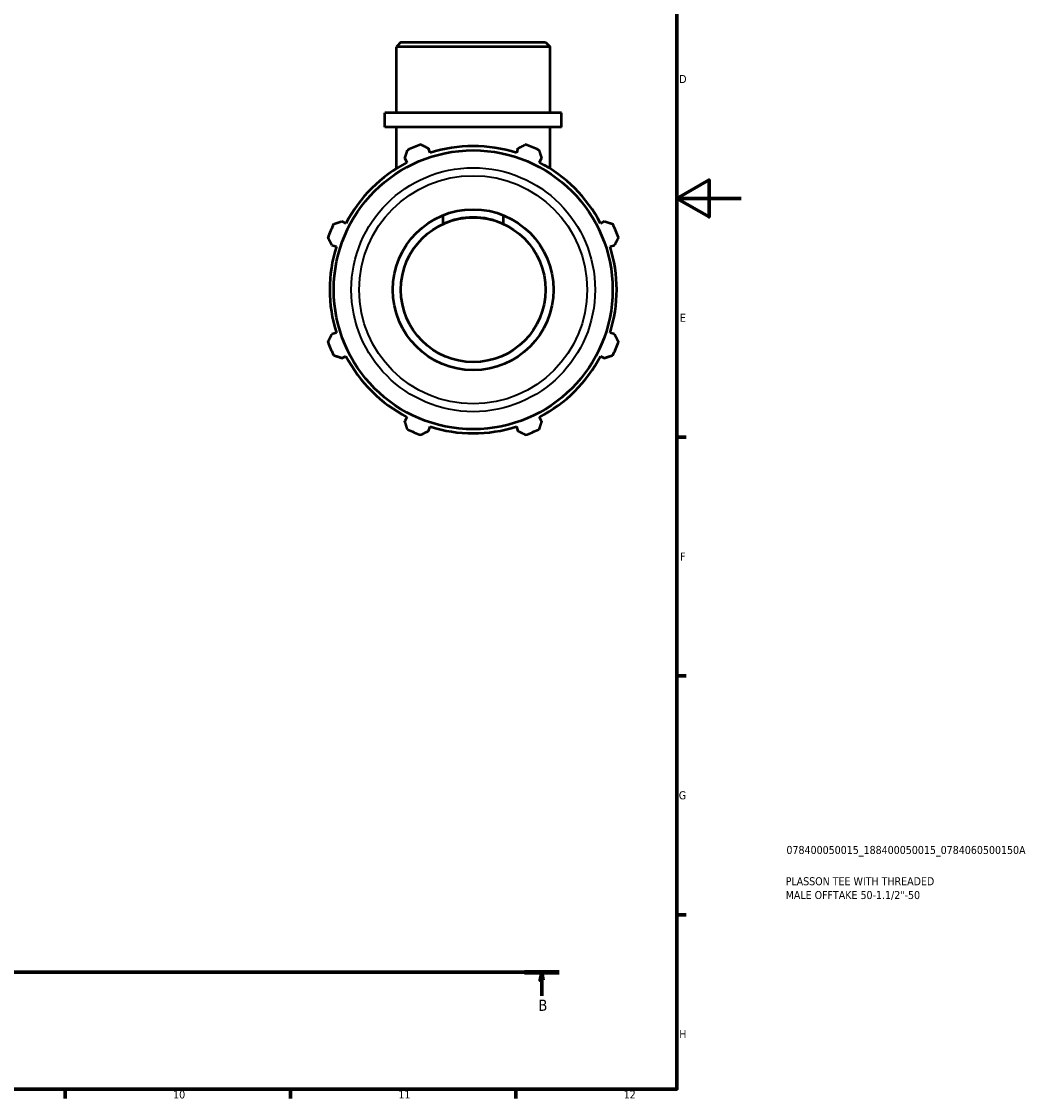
# Model space of a CAD drawing. Header units: millimetres. Extents: x 0 to 931, y 0 to 859.
# Tile 5 of 6: x 617 to 931, y 17 to 352. Entities that reach past the tile are written whole.
import ezdxf

# ---------------------------------------------------------------- set-up
doc = ezdxf.new("R2010")
doc.units = ezdxf.units.MM
doc.linetypes.add('CHAIN', pattern=[0.7087, 0.4724, -0.0591, 0.1181, -0.0591])
for name, color, linetype, lineweight in [('Border (ISO)', 7, 'Continuous', 70), ('Section Line (ISO)', 7, 'CHAIN', 70), ('Title (ISO)', 7, 'Continuous', 50), ('Visible (ISO)', 7, 'Continuous', 50), ('Visible Narrow (ISO)', 7, 'Continuous', 35)]:
    doc.layers.add(name, color=color, linetype=linetype, lineweight=lineweight)
doc.styles.add('Label Text (ISO)', font='tahoma.ttf')
doc.styles.add('Note Text (ISO)', font='tahoma.ttf')

# ---------------------------------------------------------------- blocks, each defined once
blk = doc.blocks.new('Borders Default Border')
at = {"layer": 'Border (ISO)'}
for p, q in [((821, 222.75), (823.9, 222.75)), ((821, 148.5), (823.9, 148.5)), ((821, 74.25), (823.9, 74.25)), ((630.75, 20), (630.75, 17.1)), ((700.83, 20), (700.83, 17.1)), ((770.92, 20), (770.92, 17.1))]:
    blk.add_line(p, q, dxfattribs=at)
at = {"layer": 'Border (ISO)', "flags": 128}
for points in [[(20, 20), (20, 574), (821, 574), (821, 20), (20, 20)], [(841, 297), (821, 297), (831, 302.77), (831, 291.23), (821, 297)]]:
    blk.add_lwpolyline(points, dxfattribs=at)
at = {"layer": 'Border (ISO)', "color": 232, "true_color": 0xca0064, "char_height": 2.5, "attachment_point": 7, "style": 'Note Text (ISO)'}
for s, insert in [('D', (821.73, 332.88)), ('E', (821.94, 258.63)), ('F', (822, 184.38)), ('G', (821.61, 110.08)), ('H', (821.74, 35.88)), ('10', (664.29, 17.05)), ('11', (734.37, 17.1)), ('12', (804.46, 17.1))]:
    blk.add_mtext(s, dxfattribs=dict(at, insert=insert))
blk = doc.blocks.new('Title Blocks ISO')
at = {"layer": 'Title (ISO)', "color": 232, "true_color": 0xca0064, "style": 'Note Text (ISO)'}
for tag, p in [('PART_NUMBER_001', (34.08, 73.13)), ('DESCRIPTION_001', (33.84, 63.4)), ('DESCRIPTION_002', (33.84, 59.12))]:
    blk.add_attdef(tag, p, '', height=2.5, dxfattribs=at)
blk = doc.blocks.new('2dTransSection0')
at = {"layer": 'Section Line (ISO)', "linetype": 'CHAIN'}
blk.add_line((199.86, 56.35), (784.34, 56.35), dxfattribs=at)
at = {"layer": 'Section Line (ISO)', "linetype": 'Continuous', "lineweight": 140}
blk.add_line((773.55, 56.35), (784.34, 56.35), dxfattribs=at)
at = {"layer": 'Section Line (ISO)', "linetype": 'Continuous'}
for p, q in [((778.95, 56.35), (778.45, 53.85)), ((778.45, 53.85), (779.45, 53.85)), ((778.95, 53.85), (778.95, 56.35)), ((779.45, 53.85), (778.95, 56.35)), ((778.95, 48.99), (778.95, 53.85))]:
    blk.add_line(p, q, dxfattribs=at)
at = {"layer": 'Section Line (ISO)', "linetype": 'Continuous', "flags": 128}
blk.add_lwpolyline([(779.45, 53.85), (778.95, 56.35), (778.45, 53.85), (779.45, 53.85)], dxfattribs=at)
at = {"layer": 'Section Line (ISO)'}
blk.add_solid([(779.45, 53.85), (778.95, 56.35), (778.45, 53.85), (779.45, 53.85)], dxfattribs=at)
at = {"layer": 'Section Line (ISO)', "insert": (777.88, 44.35), "char_height": 3.5, "attachment_point": 7, "style": 'Label Text (ISO)'}
blk.add_mtext('B', dxfattribs=at)

msp = doc.modelspace()

# ---------------------------------------------------------------- linework, layer by layer
at = {"layer": 'Visible (ISO)'}
for p, q in [((735.173, 345.599), (733.739, 344.165)), ((735.173, 345.599), (780.108, 345.599)), ((780.108, 345.599), (781.542, 344.165)), ((781.542, 344.165), (733.739, 344.165)), ((733.739, 323.599), (733.739, 344.165)), ((781.542, 323.599), (781.542, 344.165)), ((785.128, 323.599), (730.154, 323.599)), ((730.154, 319.199), (730.154, 323.599)), ((785.128, 319.199), (785.128, 323.599)), ((785.128, 319.199), (730.154, 319.199)), ((733.739, 306.301), (733.739, 319.199)), ((781.542, 306.301), (781.542, 319.199)), ((744.217, 311.173), (743.784, 312.547)), ((771.497, 312.547), (771.064, 311.173)), ((736.364, 309.473), (737.028, 308.195)), ((778.253, 308.195), (778.918, 309.473)), ((748.298, 289.068), (748.298, 291.788)), ((766.983, 291.788), (766.983, 289.068)), ((718.045, 289.212), (716.767, 289.877)), ((798.514, 289.877), (797.237, 289.212)), ((713.694, 282.456), (715.067, 282.023)), ((800.215, 282.023), (801.588, 282.456)), ((715.067, 255.176), (713.694, 254.743)), ((801.588, 254.743), (800.215, 255.176)), ((716.767, 247.322), (718.045, 247.987)), ((797.237, 247.987), (798.514, 247.322)), ((737.028, 229.003), (736.364, 227.726)), ((778.918, 227.726), (778.253, 229.003)), ((743.784, 224.652), (744.217, 226.025)), ((771.064, 226.025), (771.497, 224.652))]:
    msp.add_line(p, q, dxfattribs=at)
for radius in [43.367, 25, 22.5]:
    msp.add_circle((757.641, 268.599), radius, dxfattribs=at)
for radius, start, end in [(48, 109.79198, 115.20802), (44.64, 72.5, 107.5), (48, 64.79198, 70.20802), (44.64, 117.5, 152.5), (44.64, 27.5, 62.5), (48, 154.79198, 160.20802), (22.5, 65.46678, 114.53322), (48, 19.79198, 25.20802), (44.64, 162.5, 197.5), (44.64, 342.5, 17.5), (48, 199.79198, 205.20802), (48, 334.79198, 340.20802), (44.64, 207.5, 242.5), (44.64, 297.5, 332.5), (48, 244.79198, 250.20802), (44.64, 252.5, 287.5), (48, 289.79198, 295.20802)]:
    msp.add_arc((757.641, 268.599), radius, start, end, dxfattribs=at)
for points, weights in [([(736.364, 309.473), (736.772, 310.724), (737.197, 312.028)], [1.0012831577, 1.00105004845, 1]), ([(741.388, 313.764), (742.611, 313.143), (743.784, 312.547)], [1, 1.00105004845, 1.0012831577]), ([(771.497, 312.547), (772.671, 313.143), (773.894, 313.764)], [1.0012831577, 1.00105004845, 1]), ([(778.084, 312.028), (778.51, 310.724), (778.918, 309.473)], [1, 1.00105004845, 1.0012831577]), ([(714.212, 289.043), (715.516, 289.468), (716.767, 289.877)], [1, 1.00105004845, 1.0012831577]), ([(798.514, 289.877), (799.766, 289.468), (801.07, 289.043)], [1.0012831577, 1.00105004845, 1]), ([(713.694, 282.456), (713.097, 283.63), (712.476, 284.852)], [1.0012831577, 1.00105004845, 1]), ([(802.805, 284.852), (802.184, 283.63), (801.588, 282.456)], [1, 1.00105004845, 1.0012831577]), ([(712.476, 252.346), (713.097, 253.569), (713.694, 254.743)], [1, 1.00105004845, 1.0012831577]), ([(801.588, 254.743), (802.184, 253.569), (802.805, 252.346)], [1.0012831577, 1.00105004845, 1]), ([(716.767, 247.322), (715.516, 247.73), (714.212, 248.156)], [1.0012831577, 1.00105004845, 1]), ([(801.07, 248.156), (799.766, 247.73), (798.514, 247.322)], [1, 1.00105004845, 1.0012831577]), ([(737.197, 225.17), (736.772, 226.474), (736.364, 227.726)], [1, 1.00105004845, 1.0012831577]), ([(743.784, 224.652), (742.611, 224.056), (741.388, 223.435)], [1.0012831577, 1.00105004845, 1]), ([(773.894, 223.435), (772.671, 224.056), (771.497, 224.652)], [1, 1.00105004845, 1.0012831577]), ([(778.918, 227.726), (778.51, 226.474), (778.084, 225.17)], [1.0012831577, 1.00105004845, 1])]:
    msp.add_rational_spline(points, weights, degree=2, dxfattribs=at)
at = {"layer": 'Visible Narrow (ISO)'}
for radius in [37.921, 35.476]:
    msp.add_circle((757.641, 268.599), radius, dxfattribs=at)

# ---------------------------------------------------------------- block references
msp.add_blockref('Borders Default Border', (0, 0))
msp.add_blockref('Title Blocks ISO', (821, 20)).add_auto_attribs({'PART_NUMBER_001': '078400050015_188400050015_0784060500150A', 'DESCRIPTION_001': 'PLASSON TEE WITH THREADED', 'DESCRIPTION_002': 'MALE OFFTAKE 50-1.1/2"-50'})
at = {"layer": 'Section Line (ISO)'}
msp.add_blockref('2dTransSection0', (0, 0), dxfattribs=at)

doc.saveas('drawing.dxf')
